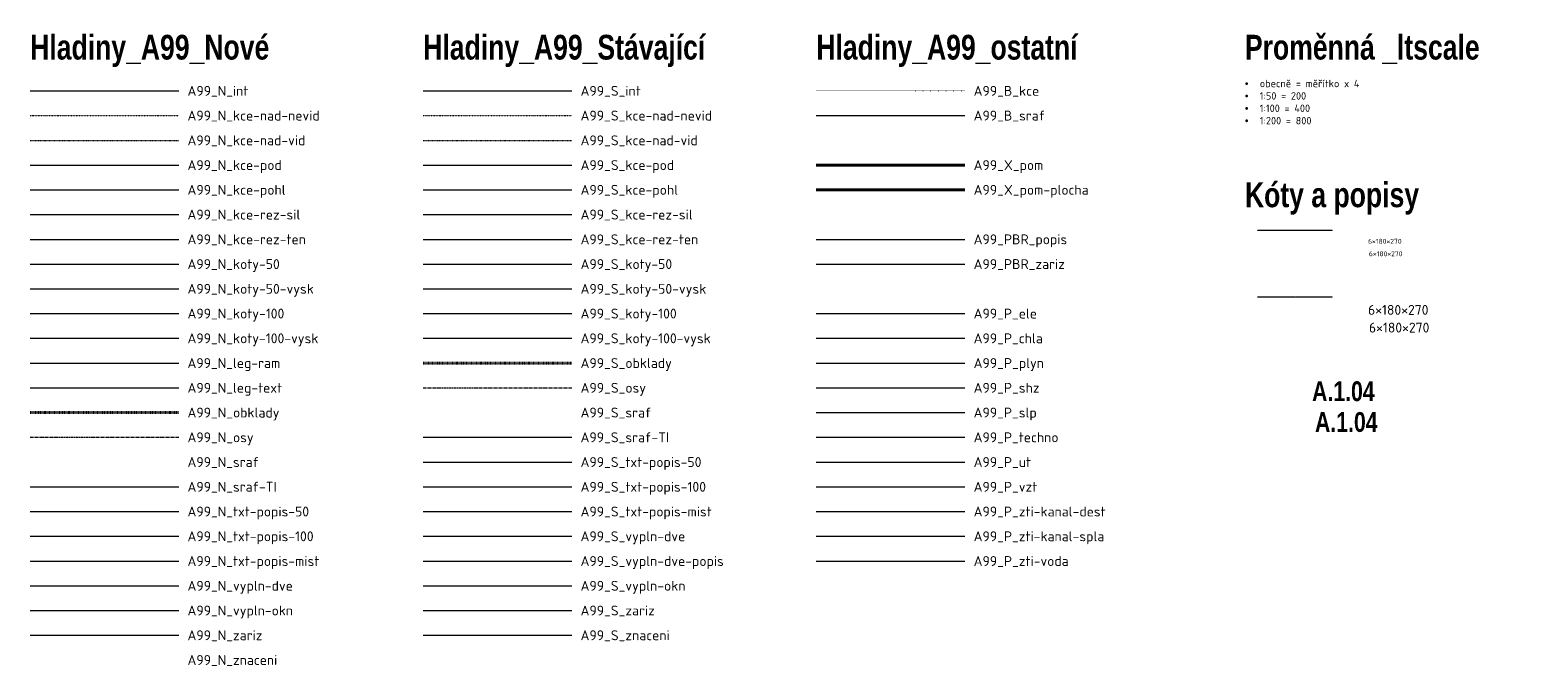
# Model space of a CAD drawing. Header units: millimetres. Extents: x -385852 to 693036, y -525006 to 444206.
# Tile 2 of 156: x -385852 to -355408, y 188970 to 201835. Entities that reach past the tile are written whole.
import ezdxf
from ezdxf.enums import TextEntityAlignment as Align

# ---------------------------------------------------------------- set-up
doc = ezdxf.new("R2010")
doc.units = ezdxf.units.MM
for name, pattern in [('CENTERX2', [101.6, 63.5, -12.7, 12.7, -12.7]), ('DASHDOT', [25.4, 12.7, -6.35, 0, -6.35]), ('DASHED', [19.05, 12.7, -6.35]), ('DIVIDE', [31.75, 12.7, -6.35, 0, -6.35, 0, -6.35]), ('DOT', [6.35, 0, -6.35])]:
    doc.linetypes.add(name, pattern=pattern)
doc.layers.get('Defpoints').update_dxf_attribs({"color": 8})
doc.layers.add('A99_B_kce', color=7, linetype='DOT', lineweight=20, true_color=0xffc800)
doc.layers.add('A99_B_sraf', color=7, linetype='Continuous', lineweight=20, true_color=0xffc800)
for name, color, linetype, lineweight in [('A99_N_int', 252, 'Continuous', 9), ('A99_N_kce-nad-nevid', 7, 'DIVIDE', 20), ('A99_N_kce-nad-vid', 7, 'DASHDOT', 5), ('A99_N_kce-pod', 7, 'DASHED', 20), ('A99_N_kce-pohl', 7, 'Continuous', 9), ('A99_N_kce-rez-sil', 6, 'Continuous', 18), ('A99_N_kce-rez-ten', 4, 'Continuous', 20), ('A99_N_koty-100', 160, 'Continuous', 9), ('A99_N_koty-50', 160, 'Continuous', 9), ('A99_N_koty-50-vysk', 160, 'Continuous', 9), ('A99_N_leg-ram', 7, 'Continuous', 9), ('A99_N_leg-text', 7, 'Continuous', 9), ('A99_N_obklady', 2, 'DASHDOT', 40), ('A99_N_osy', 7, 'CENTERX2', 9), ('A99_N_sraf-TI', 252, 'IZOLACE', 9), ('A99_N_txt-popis-200', 240, 'Continuous', 5), ('A99_N_txt-popis-50', 240, 'Continuous', 9), ('A99_N_txt-popis-mist', 252, 'Continuous', 5), ('A99_N_vypln-dve', 7, 'Continuous', 5), ('A99_N_vypln-okn', 7, 'Continuous', 20), ('A99_N_zariz', 251, 'Continuous', 9), ('A99_P_chla', 108, 'Continuous', 20), ('A99_P_ele', 10, 'Continuous', 20), ('A99_P_plyn', 71, 'Continuous', 20), ('A99_P_shz', 170, 'Continuous', 20), ('A99_P_slp', 210, 'Continuous', 20), ('A99_P_techno', 144, 'Continuous', 20), ('A99_P_ut', 30, 'Continuous', 20), ('A99_P_vzt', 110, 'Continuous', 20), ('A99_P_zti-kanal-dest', 32, 'Continuous', 20), ('A99_P_zti-kanal-spla', 36, 'Continuous', 20), ('A99_P_zti-voda', 140, 'Continuous', 20), ('A99_PBR_popis', 10, 'Continuous', 20), ('A99_PBR_zariz', 10, 'Continuous', 20), ('A99_S_int', 252, 'Continuous', 9), ('A99_S_kce-nad-nevid', 7, 'DIVIDE', 20), ('A99_S_kce-nad-vid', 181, 'DASHDOT', 5), ('A99_S_kce-pod', 7, 'DASHED', 20), ('A99_S_kce-pohl', 61, 'Continuous', 5), ('A99_S_kce-rez-sil', 7, 'Continuous', 15), ('A99_S_kce-rez-ten', 6, 'Continuous', 9), ('A99_S_koty-200', 160, 'Continuous', 5), ('A99_S_koty-200-vysk', 160, 'Continuous', 9), ('A99_S_koty-50', 160, 'Continuous', 9), ('A99_S_koty-50-vysk', 160, 'Continuous', 9), ('A99_S_obklady', 51, 'DASHDOT', 40), ('A99_S_osy', 1, 'CENTERX2', 5), ('A99_S_sraf-TI', 252, 'IZOLACE', 9), ('A99_S_txt-popis-200', 240, 'Continuous', 9), ('A99_S_txt-popis-50', 240, 'Continuous', 9), ('A99_S_txt-popis-mist', 252, 'Continuous', 9), ('A99_S_vypln-dve', 7, 'Continuous', 20), ('A99_S_vypln-dve-popis', 7, 'Continuous', 9), ('A99_S_vypln-okn', 7, 'Continuous', 20), ('A99_S_zariz', 251, 'Continuous', 9), ('A99_S_znaceni', 160, 'Continuous', 9)]:
    doc.layers.add(name, color=color, linetype=linetype, lineweight=lineweight)
doc.layers.add('A99_X_pom', color=40, linetype='Continuous', lineweight=40, plot=False)
doc.layers.add('A99_X_pom-plocha', color=40, linetype='Continuous', lineweight=40, plot=False)
doc.styles.add('A99_kota', font='isocpeur.ttf', dxfattribs={"height": 2})
doc.styles.add('A99_nadpis', font='impact.ttf')
doc.styles.add('A99_popis', font='isocpeur.ttf')
doc.linetypes.add('IZOLACE', pattern='A,0.00254,-2.54,[134,ltypeshp.shx,S=2.54,R=0,X=-2.54,Y=0],-5.08,[134,ltypeshp.shx,S=2.54,R=180,X=2.54,Y=0],-2.54', length=10.16254)
doc.dimstyles.new('A99_kota-100', dxfattribs={"dimscale": 0, "dimtxt": 2, "dimasz": 1.75, "dimexe": 1, "dimexo": 1, "dimgap": 0.75, "dimtad": 1, "dimdec": 0, "dimtxsty": 'A99_kota', "dimblk": 'ARCHTICK', "dimcen": 2.5, "dimazin": 0, "dimtfac": 1, "dimtdec": 0, "dimtix": 1, "dimtmove": 2, "dimatfit": 3, "dimfxl": 20, "dimfxlon": 1, "dimtfill": 1, "dimlwd": 5, "dimlwe": 5, "dimarcsym": 0})
doc.dimstyles.new('A99_kota-50', dxfattribs={"dimscale": 0, "dimtxt": 2, "dimasz": 2, "dimexe": 1, "dimexo": 5, "dimgap": 1, "dimtad": 1, "dimdec": 0, "dimtxsty": 'A99_kota', "dimblk": 'OBLIQUE', "dimcen": 2.5, "dimclrd": 256, "dimclre": 256, "dimclrt": 256, "dimadec": 0, "dimazin": 0, "dimtfac": 1, "dimtdec": 0, "dimtix": 1, "dimtmove": 2, "dimatfit": 3, "dimfxl": 15, "dimfxlon": 1, "dimlwd": -1, "dimlwe": -1, "dimarcsym": 0})

# ---------------------------------------------------------------- blocks, each defined once
blk = doc.blocks.new('_OBLIQUE')
at = {"color": 0, "linetype": 'ByBlock'}
blk.add_line((-0.5, -0.5), (0.5, 0.5), dxfattribs=at)
blk = doc.blocks.new('*D104')
at = {"layer": 'A99_N_koty-50'}
for p, q in [((-361064, 197785), (-361064, 197796)), ((-361064, 197795), (-359564, 197795)), ((-359564, 197785), (-359564, 197796))]:
    blk.add_line(p, q, dxfattribs=at)
at = {"layer": 'Defpoints', "color": 0, "lineweight": 5}
for p in [(-359564, 197795), (-361064, 196917), (-359564, 196917)]:
    blk.add_point(p, dxfattribs=at)
at = {"layer": 'A99_N_koty-50', "xscale": 2, "yscale": 2, "zscale": 2, "rotation": 180}
blk.add_blockref('_OBLIQUE', (-361064, 197795), dxfattribs=at)
at = {"layer": 'A99_N_koty-50', "xscale": 2, "yscale": 2, "zscale": 2}
blk.add_blockref('_OBLIQUE', (-359564, 197795), dxfattribs=at)
at = {"layer": 'A99_N_koty-50', "char_height": 2, "attachment_point": 5, "style": 'A99_kota'}
for s, insert in [('1500(1000)', (-360314, 197793)), ('1500', (-360314, 197797))]:
    blk.add_mtext(s, dxfattribs=dict(at, insert=insert))
blk = doc.blocks.new('_ArchTick')
at = {"color": 0, "linetype": 'ByBlock', "const_width": 0.15}
blk.add_lwpolyline([(-0.5, -0.5), (0.5, 0.5)], dxfattribs=at)
blk = doc.blocks.new('*D105')
at = {"layer": 'A99_N_koty-100', "color": 0, "linetype": 'Continuous', "lineweight": 5}
for p, q in [((-361064, 196436), (-361064, 196447)), ((-361064, 196446), (-359564, 196446)), ((-359564, 196436), (-359564, 196447))]:
    blk.add_line(p, q, dxfattribs=at)
at = {"layer": 'Defpoints', "color": 0, "lineweight": 5}
for p in [(-359564, 196446), (-361064, 194974), (-359564, 194974)]:
    blk.add_point(p, dxfattribs=at)
at = {"layer": 'A99_N_koty-100', "color": 0, "lineweight": 5, "xscale": 1.75, "yscale": 1.75, "zscale": 1.75, "rotation": 180}
blk.add_blockref('_ArchTick', (-361064, 196446), dxfattribs=at)
at = {"layer": 'A99_N_koty-100', "color": 0, "lineweight": 5, "xscale": 1.75, "yscale": 1.75, "zscale": 1.75}
blk.add_blockref('_ArchTick', (-359564, 196446), dxfattribs=at)
at = {"layer": 'A99_N_koty-100', "color": 0, "insert": (-360314, 196448), "char_height": 2, "attachment_point": 5, "style": 'A99_kota', "bg_fill": 3, "box_fill_scale": 1.1, "bg_fill_color": 256, "bg_fill_true_color": 13158600, "bg_fill_transparency": 12211492}
blk.add_mtext('1500', dxfattribs=at)
at = {"layer": 'A99_N_koty-100', "color": 0, "insert": (-360314, 196445), "char_height": 2, "attachment_point": 5, "style": 'A99_kota', "bg_fill": 3, "box_fill_scale": 1.1, "bg_fill_color": 256, "bg_fill_true_color": 13158600, "bg_fill_transparency": 12211532}
blk.add_mtext('1500(1000)', dxfattribs=at)

msp = doc.modelspace()

# ---------------------------------------------------------------- linework, layer by layer
at = {"layer": 'A99_B_kce'}
msp.add_line((-369977.8219, 200607.7084), (-366977.8219, 200607.7084), dxfattribs=at)
at = {"layer": 'A99_B_sraf'}
msp.add_line((-369977.8219, 200107.7084), (-366977.8219, 200107.7084), dxfattribs=at)
at = {"layer": 'A99_N_int'}
msp.add_line((-385852.1786, 200607.7084), (-382852.1786, 200607.7084), dxfattribs=at)
at = {"layer": 'A99_N_kce-nad-nevid'}
msp.add_line((-385852.1786, 200107.7084), (-382852.1786, 200107.7084), dxfattribs=at)
at = {"layer": 'A99_N_kce-nad-vid'}
msp.add_line((-385852.1786, 199607.7084), (-382852.1786, 199607.7084), dxfattribs=at)
at = {"layer": 'A99_N_kce-pod'}
msp.add_line((-385852.1786, 199107.7084), (-382852.1786, 199107.7084), dxfattribs=at)
at = {"layer": 'A99_N_kce-pohl'}
msp.add_line((-385852.1786, 198607.7084), (-382852.1786, 198607.7084), dxfattribs=at)
at = {"layer": 'A99_N_kce-rez-sil'}
msp.add_line((-385852.1786, 198107.7084), (-382852.1786, 198107.7084), dxfattribs=at)
at = {"layer": 'A99_N_kce-rez-ten'}
msp.add_line((-385852.1786, 197607.7084), (-382852.1786, 197607.7084), dxfattribs=at)
at = {"layer": 'A99_N_koty-50'}
msp.add_line((-385852.1786, 197107.7084), (-382852.1786, 197107.7084), dxfattribs=at)
at = {"layer": 'A99_N_koty-50-vysk'}
msp.add_line((-385852.1786, 196607.7084), (-382852.1786, 196607.7084), dxfattribs=at)
at = {"layer": 'A99_N_leg-ram'}
msp.add_line((-385852.1786, 195107.7084), (-382852.1786, 195107.7084), dxfattribs=at)
at = {"layer": 'A99_N_leg-text'}
msp.add_line((-385852.1786, 194607.7084), (-382852.1786, 194607.7084), dxfattribs=at)
at = {"layer": 'A99_N_obklady'}
msp.add_line((-385852.1786, 194107.7084), (-382852.1786, 194107.7084), dxfattribs=at)
at = {"layer": 'A99_N_osy'}
msp.add_line((-385852.1786, 193607.7084), (-382852.1786, 193607.7084), dxfattribs=at)
at = {"layer": 'A99_N_sraf-TI'}
msp.add_line((-385852.1786, 192607.7084), (-382852.1786, 192607.7084), dxfattribs=at)
at = {"layer": 'A99_N_txt-popis-200'}
msp.add_line((-385852.1786, 191607.7084), (-382852.1786, 191607.7084), dxfattribs=at)
at = {"layer": 'A99_N_txt-popis-50'}
msp.add_line((-385852.1786, 192107.7084), (-382852.1786, 192107.7084), dxfattribs=at)
at = {"layer": 'A99_N_txt-popis-mist'}
msp.add_line((-385852.1786, 191107.7084), (-382852.1786, 191107.7084), dxfattribs=at)
at = {"layer": 'A99_N_vypln-dve'}
msp.add_line((-385852.1786, 190607.7084), (-382852.1786, 190607.7084), dxfattribs=at)
at = {"layer": 'A99_N_vypln-okn'}
msp.add_line((-385852.1786, 190107.7084), (-382852.1786, 190107.7084), dxfattribs=at)
at = {"layer": 'A99_N_zariz'}
msp.add_line((-385852.1786, 189607.7084), (-382852.1786, 189607.7084), dxfattribs=at)
at = {"layer": 'A99_P_chla'}
msp.add_line((-369977.8219, 195607.7084), (-366977.8219, 195607.7084), dxfattribs=at)
at = {"layer": 'A99_P_ele'}
msp.add_line((-369977.8219, 196107.7084), (-366977.8219, 196107.7084), dxfattribs=at)
at = {"layer": 'A99_P_plyn'}
msp.add_line((-369977.8219, 195107.7084), (-366977.8219, 195107.7084), dxfattribs=at)
at = {"layer": 'A99_P_shz'}
msp.add_line((-369977.8219, 194607.7084), (-366977.8219, 194607.7084), dxfattribs=at)
at = {"layer": 'A99_P_slp'}
msp.add_line((-369977.8219, 194107.7084), (-366977.8219, 194107.7084), dxfattribs=at)
at = {"layer": 'A99_P_techno'}
msp.add_line((-369977.8219, 193607.7084), (-366977.8219, 193607.7084), dxfattribs=at)
at = {"layer": 'A99_P_ut'}
msp.add_line((-369977.8219, 193107.7084), (-366977.8219, 193107.7084), dxfattribs=at)
at = {"layer": 'A99_P_vzt'}
msp.add_line((-369977.8219, 192607.7084), (-366977.8219, 192607.7084), dxfattribs=at)
at = {"layer": 'A99_P_zti-kanal-dest'}
msp.add_line((-369977.8219, 192107.7084), (-366977.8219, 192107.7084), dxfattribs=at)
at = {"layer": 'A99_P_zti-kanal-spla'}
msp.add_line((-369977.8219, 191607.7084), (-366977.8219, 191607.7084), dxfattribs=at)
at = {"layer": 'A99_P_zti-voda'}
msp.add_line((-369977.8219, 191107.7084), (-366977.8219, 191107.7084), dxfattribs=at)
at = {"layer": 'A99_PBR_popis'}
msp.add_line((-369977.8219, 197607.7084), (-366977.8219, 197607.7084), dxfattribs=at)
at = {"layer": 'A99_PBR_zariz'}
msp.add_line((-369977.8219, 197107.7084), (-366977.8219, 197107.7084), dxfattribs=at)
at = {"layer": 'A99_S_int'}
msp.add_line((-377915.0002, 200607.7084), (-374915.0002, 200607.7084), dxfattribs=at)
at = {"layer": 'A99_S_kce-nad-nevid'}
msp.add_line((-377915.0002, 200107.7084), (-374915.0002, 200107.7084), dxfattribs=at)
at = {"layer": 'A99_S_kce-nad-vid'}
msp.add_line((-377915.0002, 199607.7084), (-374915.0002, 199607.7084), dxfattribs=at)
at = {"layer": 'A99_S_kce-pod'}
msp.add_line((-377915.0002, 199107.7084), (-374915.0002, 199107.7084), dxfattribs=at)
at = {"layer": 'A99_S_kce-pohl'}
msp.add_line((-377915.0002, 198607.7084), (-374915.0002, 198607.7084), dxfattribs=at)
at = {"layer": 'A99_S_kce-rez-sil'}
msp.add_line((-377915.0002, 198107.7084), (-374915.0002, 198107.7084), dxfattribs=at)
at = {"layer": 'A99_S_kce-rez-ten'}
msp.add_line((-377915.0002, 197607.7084), (-374915.0002, 197607.7084), dxfattribs=at)
at = {"layer": 'A99_S_koty-200'}
for p, q in [((-385852.1786, 196107.7084), (-382852.1786, 196107.7084)), ((-377915.0002, 196107.7084), (-374915.0002, 196107.7084))]:
    msp.add_line(p, q, dxfattribs=at)
at = {"layer": 'A99_S_koty-200-vysk'}
for p, q in [((-385852.1786, 195607.7084), (-382852.1786, 195607.7084)), ((-377915.0002, 195607.7084), (-374915.0002, 195607.7084))]:
    msp.add_line(p, q, dxfattribs=at)
at = {"layer": 'A99_S_koty-50'}
msp.add_line((-377915.0002, 197107.7084), (-374915.0002, 197107.7084), dxfattribs=at)
at = {"layer": 'A99_S_koty-50-vysk'}
msp.add_line((-377915.0002, 196607.7084), (-374915.0002, 196607.7084), dxfattribs=at)
at = {"layer": 'A99_S_obklady'}
msp.add_line((-377915.0002, 195107.7084), (-374915.0002, 195107.7084), dxfattribs=at)
at = {"layer": 'A99_S_osy'}
msp.add_line((-377915.0002, 194607.7084), (-374915.0002, 194607.7084), dxfattribs=at)
at = {"layer": 'A99_S_sraf-TI'}
msp.add_line((-377915.0002, 193607.7084), (-374915.0002, 193607.7084), dxfattribs=at)
at = {"layer": 'A99_S_txt-popis-200'}
msp.add_line((-377915.0002, 192607.7084), (-374915.0002, 192607.7084), dxfattribs=at)
at = {"layer": 'A99_S_txt-popis-50'}
msp.add_line((-377915.0002, 193107.7084), (-374915.0002, 193107.7084), dxfattribs=at)
at = {"layer": 'A99_S_txt-popis-mist'}
msp.add_line((-377915.0002, 192107.7084), (-374915.0002, 192107.7084), dxfattribs=at)
at = {"layer": 'A99_S_vypln-dve'}
msp.add_line((-377915.0002, 191607.7084), (-374915.0002, 191607.7084), dxfattribs=at)
at = {"layer": 'A99_S_vypln-dve-popis'}
msp.add_line((-377915.0002, 191107.7084), (-374915.0002, 191107.7084), dxfattribs=at)
at = {"layer": 'A99_S_vypln-okn'}
msp.add_line((-377915.0002, 190607.7084), (-374915.0002, 190607.7084), dxfattribs=at)
at = {"layer": 'A99_S_zariz'}
msp.add_line((-377915.0002, 190107.7084), (-374915.0002, 190107.7084), dxfattribs=at)
at = {"layer": 'A99_S_znaceni'}
msp.add_line((-377915.0002, 189607.7084), (-374915.0002, 189607.7084), dxfattribs=at)
at = {"layer": 'A99_X_pom'}
msp.add_line((-369977.8219, 199107.7084), (-366977.8219, 199107.7084), dxfattribs=at)
at = {"layer": 'A99_X_pom-plocha'}
msp.add_line((-369977.8219, 198607.7084), (-366977.8219, 198607.7084), dxfattribs=at)

# ---------------------------------------------------------------- texts
at = {"layer": 'A99_N_leg-text', "style": 'A99_nadpis'}
for s, p in [('Hladiny_A99_Nové ', (-385852.1786, 201239.7941)), ('Hladiny_A99_Stávající', (-377915.0002, 201239.7941)), ('Hladiny_A99_ostatní', (-369977.8219, 201239.7941)), ('Proměnná _ltscale', (-361323.0463, 201239.7941)), ('Kóty a popisy', (-361323.0463, 198257.2776))]:
    msp.add_text(s, height=500, dxfattribs=at).set_placement(p)
at = {"layer": 'A99_N_leg-text', "style": 'A99_popis'}
for s, p in [('A99_N_int', (-382675.5569, 200607.7084)), ('A99_S_int', (-374738.3786, 200607.7084)), ('A99_B_kce', (-366801.2002, 200607.7084)), ('A99_N_kce-nad-nevid', (-382675.5569, 200107.7084)), ('A99_S_kce-nad-nevid', (-374738.3786, 200107.7084)), ('A99_B_sraf', (-366801.2002, 200107.7084)), ('A99_N_kce-nad-vid', (-382675.5569, 199607.7084)), ('A99_S_kce-nad-vid', (-374738.3786, 199607.7084)), ('A99_N_kce-pod', (-382675.5569, 199107.7084)), ('A99_S_kce-pod', (-374738.3786, 199107.7084)), ('A99_X_pom', (-366801.2002, 199107.7084)), ('A99_N_kce-pohl', (-382675.5569, 198607.7084)), ('A99_S_kce-pohl', (-374738.3786, 198607.7084)), ('A99_X_pom-plocha', (-366801.2002, 198607.7084)), ('A99_N_kce-rez-sil', (-382675.5569, 198107.7084)), ('A99_S_kce-rez-sil', (-374738.3786, 198107.7084)), ('A99_N_kce-rez-ten', (-382675.5569, 197607.7084)), ('A99_S_kce-rez-ten', (-374738.3786, 197607.7084)), ('A99_PBR_popis', (-366801.2002, 197607.7084)), ('A99_N_koty-50', (-382675.5569, 197107.7084)), ('A99_S_koty-50', (-374738.3786, 197107.7084)), ('A99_PBR_zariz', (-366801.2002, 197107.7084)), ('A99_N_koty-50-vysk', (-382675.5569, 196607.7084)), ('A99_S_koty-50-vysk', (-374738.3786, 196607.7084)), ('A99_N_koty-100', (-382675.5569, 196107.7084)), ('A99_S_koty-100', (-374738.3786, 196107.7084)), ('A99_P_ele', (-366801.2002, 196107.7084)), ('A99_N_koty-100-vysk', (-382675.5569, 195607.7084)), ('A99_S_koty-100-vysk', (-374738.3786, 195607.7084)), ('A99_P_chla', (-366801.2002, 195607.7084)), ('A99_N_leg-ram', (-382675.5569, 195107.7084)), ('A99_S_obklady', (-374738.3786, 195107.7084)), ('A99_P_plyn', (-366801.2002, 195107.7084)), ('A99_N_leg-text', (-382675.5569, 194607.7084)), ('A99_S_osy', (-374738.3786, 194607.7084)), ('A99_P_shz', (-366801.2002, 194607.7084)), ('A99_N_obklady', (-382675.5569, 194107.7084)), ('A99_S_sraf', (-374738.3786, 194107.7084)), ('A99_P_slp', (-366801.2002, 194107.7084)), ('A99_N_osy', (-382675.5569, 193607.7084)), ('A99_S_sraf-TI', (-374738.3786, 193607.7084)), ('A99_P_techno', (-366801.2002, 193607.7084)), ('A99_N_sraf', (-382675.5569, 193107.7084)), ('A99_S_txt-popis-50', (-374738.3786, 193107.7084)), ('A99_P_ut', (-366801.2002, 193107.7084)), ('A99_N_sraf-TI', (-382675.5569, 192607.7084)), ('A99_S_txt-popis-100', (-374738.3786, 192607.7084)), ('A99_P_vzt', (-366801.2002, 192607.7084)), ('A99_N_txt-popis-50', (-382675.5569, 192107.7084)), ('A99_S_txt-popis-mist', (-374738.3786, 192107.7084)), ('A99_P_zti-kanal-dest', (-366801.2002, 192107.7084)), ('A99_N_txt-popis-100', (-382675.5569, 191607.7084)), ('A99_S_vypln-dve', (-374738.3786, 191607.7084)), ('A99_P_zti-kanal-spla', (-366801.2002, 191607.7084)), ('A99_N_txt-popis-mist', (-382675.5569, 191107.7084)), ('A99_S_vypln-dve-popis', (-374738.3786, 191107.7084)), ('A99_P_zti-voda', (-366801.2002, 191107.7084)), ('A99_N_vypln-dve', (-382675.5569, 190607.7084)), ('A99_S_vypln-okn', (-374738.3786, 190607.7084)), ('A99_N_vypln-okn', (-382675.5569, 190107.7084)), ('A99_S_zariz', (-374738.3786, 190107.7084)), ('A99_N_zariz', (-382675.5569, 189607.7084)), ('A99_S_znaceni', (-374738.3786, 189607.7084)), ('A99_N_znaceni', (-382675.5569, 189107.7084))]:
    msp.add_text(s, height=200, dxfattribs=at).set_placement(p, align=Align.MIDDLE_LEFT)
at = {"layer": 'A99_N_leg-text', "insert": (-361323.0463, 200830.9136), "char_height": 150, "attachment_point": 1, "style": 'A99_popis'}
msp.add_mtext_dynamic_manual_height_columns('\\pi-300,l300,t300,450;{\\fSymbol|b0|i0|c2|p18;·^I}obecně = měřítko x 4\\P{\\fSymbol|b0|i0|c2|p18;·^I}1:50 = 200\\P{\\fSymbol|b0|i0|c2|p18;·^I}1:100 = 400\\P{\\fSymbol|b0|i0|c2|p18;·^I}1:200 = 800', width=8378.171992, gutter_width=1000, heights=[0], dxfattribs=at)
at = {"layer": 'A99_N_txt-popis-200', "style": 'A99_popis'}
msp.add_text('6×180×270 ', height=200, dxfattribs=at).set_placement((-358837.2693, 196082.2635))
at = {"layer": 'A99_N_txt-popis-200', "insert": (-358819.2947, 195924.1917), "char_height": 200, "attachment_point": 1, "style": 'A99_popis'}
msp.add_mtext_dynamic_manual_height_columns('6×180×270', width=2133.697509, gutter_width=1, heights=[0], dxfattribs=at)
at = {"layer": 'A99_N_txt-popis-50', "style": 'A99_popis'}
msp.add_text('6×180×270 ', height=100, dxfattribs=at).set_placement((-358837.2693, 197518.0159))
at = {"layer": 'A99_N_txt-popis-50', "insert": (-358819.2947, 197365.8722), "char_height": 100, "attachment_point": 1, "style": 'A99_popis'}
msp.add_mtext_dynamic_manual_height_columns('6×180×270', width=2133.697509, gutter_width=1, heights=[0], dxfattribs=at)
at = {"layer": 'A99_N_txt-popis-mist', "style": 'A99_nadpis'}
msp.add_text('A.1.04', height=400, dxfattribs=at).set_placement((-359335.3853, 194538.3011), align=Align.MIDDLE_CENTER)
at = {"layer": 'A99_N_txt-popis-mist', "insert": (-359908.197, 194116.7045), "char_height": 400, "attachment_point": 1, "style": 'A99_nadpis'}
msp.add_mtext_dynamic_manual_height_columns('A.1.04', width=2133.697509, gutter_width=1, heights=[0], dxfattribs=at)

# ---------------------------------------------------------------- dimensions: what is measured, and where the dimension line sits
at = {"layer": 'A99_N_koty-100'}
dim = msp.add_linear_dim(base=(-359564.3142, 196446.4802), p1=(-361064.3142, 194973.6988), p2=(-359564.3142, 194973.6988), text='<>\\X1500(1000)', dimstyle='A99_kota-100', override={"dimscale": 1, "dimfxl": 10}, dxfattribs=at)
dim.commit()
dim.dimension.update_dxf_attribs({"geometry": '*D105', "text_midpoint": (-360314.3142, 196446.4802)})
at = {"layer": 'A99_N_koty-50'}
dim = msp.add_linear_dim(base=(-359564.3142, 197794.901), p1=(-361064.3142, 196916.7662), p2=(-359564.3142, 196916.7662), text='<>\\X1500(1000)', dimstyle='A99_kota-50', override={"dimscale": 1, "dimfxl": 10}, dxfattribs=at)
dim.commit()
dim.dimension.update_dxf_attribs({"geometry": '*D104', "text_midpoint": (-360314.3142, 197794.901)})

doc.saveas('drawing.dxf')
